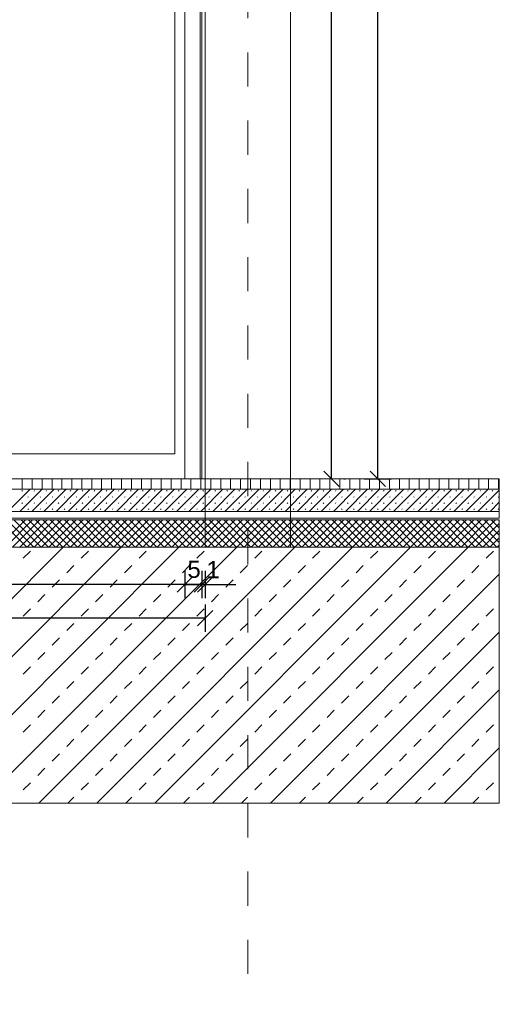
# Model space of a CAD drawing. Header units: metres. Extents: x 69 to 122.5, y -21.4 to -4.6.
# Tile 86 of 250: x 74.2 to 75.6, y -16.8 to -13.9. Entities that reach past the tile are written whole.
import ezdxf

# ---------------------------------------------------------------- set-up
doc = ezdxf.new("R2010")
doc.units = ezdxf.units.M
doc.header["$LTSCALE"] = 0.02
doc.linetypes.add('Dash Style-25', pattern=[1.2, 0.4, -0.8])
doc.layers.get('0').update_dxf_attribs({"lineweight": 25})
for name, color, linetype, lineweight in [('013_Beton und Stahlbetonarbeiten-330 Außenwände', 7, 'Continuous', 25), ('013_Beton und Stahlbetonarbeiten-allg.', 7, 'Continuous', 13), ('025_Estricharbeiten-320 Dämmung', 7, 'Continuous', 9), ('025_Estricharbeiten-320 Estrich', 7, 'Continuous', 9), ('025_Estricharbeiten-320 FbHz', 7, 'Continuous', 9), ('028_Parkettarbeiten-320 Stäbchenparkett', 7, 'Continuous', 9), ('032_Metallarbeiten-Bemassung 1_20', 7, 'Continuous', 9), ('032_Metallarbeiten-Fenster', 7, 'Continuous', 5), ('Keine', 7, 'Continuous', 9)]:
    doc.layers.add(name, color=color, linetype=linetype, lineweight=lineweight)
doc.styles.add('Arial', font='arial.ttf')

msp = doc.modelspace()

# ---------------------------------------------------------------- linework, layer by layer
at = {"color": 0, "linetype": 'ByBlock', "lineweight": -2}
for p, q in [((75.0651, -15.2109), (75.0651, -15.166)), ((75.2008, -15.2109), (75.2008, -15.166)), ((74.635, -15.5197), (74.5901, -15.5197)), ((74.635, -15.5197), (74.6799, -15.5197)), ((74.685, -15.5197), (74.6401, -15.5197)), ((74.685, -15.5197), (74.6401, -15.5197)), ((74.695, -15.5197), (74.7399, -15.5197)), ((74.695, -15.6188), (74.6501, -15.6188))]:
    msp.add_line(p, q, dxfattribs=at)
at = {"color": 0, "linetype": 'Continuous', "lineweight": 15}
for p, q in [((75.0876, -15.2334), (75.0427, -15.1885)), ((75.2232, -15.2334), (75.1783, -15.1885)), ((74.6575, -15.4972), (74.6125, -15.5421)), ((74.6125, -15.5421), (74.6575, -15.4972)), ((74.7075, -15.4972), (74.6625, -15.5421)), ((74.7075, -15.4972), (74.6625, -15.5421)), ((74.6725, -15.5421), (74.7175, -15.4972)), ((74.7175, -15.5964), (74.6725, -15.6413))]:
    msp.add_line(p, q, dxfattribs=at)
at = {"layer": '013_Beton und Stahlbetonarbeiten-330 Außenwände', "lineweight": 18}
msp.add_lwpolyline([(75.5575, -11.9609), (71.3946, -11.9609), (71.3946, -12.2109), (71.995, -12.2109), (71.995, -15.4109), (72.245, -15.4109), (72.245, -12.2109), (74.695, -12.2109), (74.695, -15.4109), (74.945, -15.4109), (74.945, -12.2109), (75.5575, -12.2109)], close=True, dxfattribs=at)
at = {"layer": '013_Beton und Stahlbetonarbeiten-allg.', "color": 251, "linetype": 'Continuous', "lineweight": 5, "true_color": 0x555555}
for p, q in [((74.2785, -15.4109), (73.5285, -16.1609)), ((74.4482, -15.4109), (73.6982, -16.1609)), ((74.6179, -15.4109), (73.8679, -16.1609)), ((74.7876, -15.4109), (74.0376, -16.1609)), ((74.9573, -15.4109), (74.2073, -16.1609)), ((75.127, -15.4109), (74.377, -16.1609)), ((75.2967, -15.4109), (74.5467, -16.1609)), ((75.4664, -15.4109), (74.7164, -16.1609)), ((75.5575, -15.4896), (74.8862, -16.1609)), ((75.5575, -15.6593), (75.0559, -16.1609)), ((75.5575, -15.829), (75.2256, -16.1609)), ((75.5575, -15.9987), (75.3953, -16.1609))]:
    msp.add_line(p, q, dxfattribs=at)
at = {"layer": '013_Beton und Stahlbetonarbeiten-allg.', "color": 251, "linetype": 'Continuous', "lineweight": 9, "true_color": 0x555555}
for p, q in [((74.1614, -15.4432), (74.1826, -15.422)), ((74.3311, -15.4432), (74.3523, -15.422)), ((74.5008, -15.4432), (74.522, -15.422)), ((74.6705, -15.4432), (74.6917, -15.422)), ((74.8402, -15.4432), (74.8614, -15.422)), ((75.0099, -15.4432), (75.0311, -15.422)), ((75.1796, -15.4432), (75.2008, -15.422)), ((75.3493, -15.4432), (75.3705, -15.422)), ((75.519, -15.4432), (75.5402, -15.422)), ((74.2886, -15.4856), (74.3099, -15.4644)), ((74.4583, -15.4856), (74.4796, -15.4644)), ((74.628, -15.4856), (74.6493, -15.4644)), ((74.7978, -15.4856), (74.819, -15.4644)), ((74.9675, -15.4856), (74.9887, -15.4644)), ((75.1372, -15.4856), (75.1584, -15.4644)), ((75.3069, -15.4856), (75.3281, -15.4644)), ((75.4766, -15.4856), (75.4978, -15.4644)), ((74.2462, -15.5281), (74.2674, -15.5069)), ((74.4159, -15.5281), (74.4371, -15.5069)), ((74.5856, -15.5281), (74.6068, -15.5069)), ((74.7553, -15.5281), (74.7765, -15.5069)), ((74.925, -15.5281), (74.9462, -15.5069)), ((75.0947, -15.5281), (75.116, -15.5069)), ((75.2644, -15.5281), (75.2857, -15.5069)), ((75.4342, -15.5281), (75.4554, -15.5069)), ((74.2038, -15.5705), (74.225, -15.5493)), ((74.3735, -15.5705), (74.3947, -15.5493)), ((74.5432, -15.5705), (74.5644, -15.5493)), ((74.7129, -15.5705), (74.7341, -15.5493)), ((74.8826, -15.5705), (74.9038, -15.5493)), ((75.0523, -15.5705), (75.0735, -15.5493)), ((75.222, -15.5705), (75.2432, -15.5493)), ((75.3917, -15.5705), (75.4129, -15.5493)), ((74.1614, -15.6129), (74.1826, -15.5917)), ((74.3311, -15.6129), (74.3523, -15.5917)), ((74.5008, -15.6129), (74.522, -15.5917)), ((74.6705, -15.6129), (74.6917, -15.5917)), ((74.8402, -15.6129), (74.8614, -15.5917)), ((75.0099, -15.6129), (75.0311, -15.5917)), ((75.1796, -15.6129), (75.2008, -15.5917)), ((75.3493, -15.6129), (75.3705, -15.5917)), ((75.519, -15.6129), (75.5402, -15.5917)), ((74.2886, -15.6553), (74.3099, -15.6341)), ((74.4583, -15.6553), (74.4796, -15.6341)), ((74.628, -15.6553), (74.6493, -15.6341)), ((74.7978, -15.6553), (74.819, -15.6341)), ((74.9675, -15.6553), (74.9887, -15.6341)), ((75.1372, -15.6553), (75.1584, -15.6341)), ((75.3069, -15.6553), (75.3281, -15.6341)), ((75.4766, -15.6553), (75.4978, -15.6341)), ((74.2462, -15.6978), (74.2674, -15.6766)), ((74.4159, -15.6978), (74.4371, -15.6766)), ((74.5856, -15.6978), (74.6068, -15.6766)), ((74.7553, -15.6978), (74.7765, -15.6766)), ((74.925, -15.6978), (74.9462, -15.6766)), ((75.0947, -15.6978), (75.116, -15.6766)), ((75.2644, -15.6978), (75.2857, -15.6766)), ((75.4342, -15.6978), (75.4554, -15.6766)), ((74.2038, -15.7402), (74.225, -15.719)), ((74.3735, -15.7402), (74.3947, -15.719)), ((74.5432, -15.7402), (74.5644, -15.719)), ((74.7129, -15.7402), (74.7341, -15.719)), ((74.8826, -15.7402), (74.9038, -15.719)), ((75.0523, -15.7402), (75.0735, -15.719)), ((75.222, -15.7402), (75.2432, -15.719)), ((75.3917, -15.7402), (75.4129, -15.719)), ((74.1614, -15.7826), (74.1826, -15.7614)), ((74.3311, -15.7826), (74.3523, -15.7614)), ((74.5008, -15.7826), (74.522, -15.7614)), ((74.6705, -15.7826), (74.6917, -15.7614)), ((74.8402, -15.7826), (74.8614, -15.7614)), ((75.0099, -15.7826), (75.0311, -15.7614)), ((75.1796, -15.7826), (75.2008, -15.7614)), ((75.3493, -15.7826), (75.3705, -15.7614)), ((75.519, -15.7826), (75.5402, -15.7614)), ((74.2886, -15.825), (74.3099, -15.8038)), ((74.4583, -15.825), (74.4796, -15.8038)), ((74.628, -15.825), (74.6493, -15.8038)), ((74.7978, -15.825), (74.819, -15.8038)), ((74.9675, -15.825), (74.9887, -15.8038)), ((75.1372, -15.825), (75.1584, -15.8038)), ((75.3069, -15.825), (75.3281, -15.8038)), ((75.4766, -15.825), (75.4978, -15.8038)), ((74.2462, -15.8675), (74.2674, -15.8463)), ((74.4159, -15.8675), (74.4371, -15.8463)), ((74.5856, -15.8675), (74.6068, -15.8463)), ((74.7553, -15.8675), (74.7765, -15.8463)), ((74.925, -15.8675), (74.9462, -15.8463)), ((75.0947, -15.8675), (75.116, -15.8463)), ((75.2644, -15.8675), (75.2857, -15.8463)), ((75.4342, -15.8675), (75.4554, -15.8463)), ((74.2038, -15.9099), (74.225, -15.8887)), ((74.3735, -15.9099), (74.3947, -15.8887)), ((74.5432, -15.9099), (74.5644, -15.8887)), ((74.7129, -15.9099), (74.7341, -15.8887)), ((74.8826, -15.9099), (74.9038, -15.8887)), ((75.0523, -15.9099), (75.0735, -15.8887)), ((75.222, -15.9099), (75.2432, -15.8887)), ((75.3917, -15.9099), (75.4129, -15.8887)), ((74.1614, -15.9523), (74.1826, -15.9311)), ((74.3311, -15.9523), (74.3523, -15.9311)), ((74.5008, -15.9523), (74.522, -15.9311)), ((74.6705, -15.9523), (74.6917, -15.9311)), ((74.8402, -15.9523), (74.8614, -15.9311)), ((75.0099, -15.9523), (75.0311, -15.9311)), ((75.1796, -15.9523), (75.2008, -15.9311)), ((75.3493, -15.9523), (75.3705, -15.9311)), ((75.519, -15.9523), (75.5402, -15.9311)), ((74.2886, -15.9948), (74.3099, -15.9735)), ((74.4583, -15.9948), (74.4796, -15.9735)), ((74.628, -15.9948), (74.6493, -15.9735)), ((74.7978, -15.9948), (74.819, -15.9735)), ((74.9675, -15.9948), (74.9887, -15.9735)), ((75.1372, -15.9948), (75.1584, -15.9735)), ((75.3069, -15.9948), (75.3281, -15.9735)), ((75.4766, -15.9948), (75.4978, -15.9735)), ((74.2462, -16.0372), (74.2674, -16.016)), ((74.4159, -16.0372), (74.4371, -16.016)), ((74.5856, -16.0372), (74.6068, -16.016)), ((74.7553, -16.0372), (74.7765, -16.016)), ((74.925, -16.0372), (74.9462, -16.016)), ((75.0947, -16.0372), (75.116, -16.016)), ((75.2644, -16.0372), (75.2857, -16.016)), ((75.4342, -16.0372), (75.4554, -16.016)), ((74.2038, -16.0796), (74.225, -16.0584)), ((74.3735, -16.0796), (74.3947, -16.0584)), ((74.5432, -16.0796), (74.5644, -16.0584)), ((74.7129, -16.0796), (74.7341, -16.0584)), ((74.8826, -16.0796), (74.9038, -16.0584)), ((75.0523, -16.0796), (75.0735, -16.0584)), ((75.222, -16.0796), (75.2432, -16.0584)), ((75.3917, -16.0796), (75.4129, -16.0584)), ((74.1614, -16.122), (74.1826, -16.1008)), ((74.3311, -16.122), (74.3523, -16.1008)), ((74.5008, -16.122), (74.522, -16.1008)), ((74.6705, -16.122), (74.6917, -16.1008)), ((74.8402, -16.122), (74.8614, -16.1008)), ((75.0099, -16.122), (75.0311, -16.1008)), ((75.1796, -16.122), (75.2008, -16.1008)), ((75.3493, -16.122), (75.3705, -16.1008)), ((75.519, -16.122), (75.5402, -16.1008)), ((74.2922, -16.1609), (74.3099, -16.1432)), ((74.4619, -16.1609), (74.4796, -16.1432)), ((74.6316, -16.1609), (74.6493, -16.1432)), ((74.8013, -16.1609), (74.819, -16.1432)), ((74.971, -16.1609), (74.9887, -16.1432)), ((75.1407, -16.1609), (75.1584, -16.1432)), ((75.3104, -16.1609), (75.3281, -16.1432)), ((75.4801, -16.1609), (75.4978, -16.1432))]:
    msp.add_line(p, q, dxfattribs=at)
at = {"layer": '013_Beton und Stahlbetonarbeiten-allg.', "color": 7, "linetype": 'Continuous', "lineweight": 18}
msp.add_lwpolyline([(71.3946, -15.4109), (75.5575, -15.4109), (75.5575, -16.1609), (71.3946, -16.1609)], close=True, dxfattribs=at)
at = {"layer": '025_Estricharbeiten-320 Dämmung', "color": 9, "linetype": 'Continuous', "lineweight": 5, "true_color": 0xb9b9b9}
for p, q in [((74.1676, -15.3309), (74.0876, -15.4109)), ((74.0915, -15.3309), (74.1715, -15.4109)), ((74.1888, -15.3309), (74.1088, -15.4109)), ((74.1127, -15.3309), (74.1927, -15.4109)), ((74.21, -15.3309), (74.13, -15.4109)), ((74.1339, -15.3309), (74.2139, -15.4109)), ((74.2312, -15.3309), (74.1512, -15.4109)), ((74.1551, -15.3309), (74.2351, -15.4109)), ((74.2524, -15.3309), (74.1724, -15.4109)), ((74.1763, -15.3309), (74.2563, -15.4109)), ((74.2737, -15.3309), (74.1937, -15.4109)), ((74.1976, -15.3309), (74.2776, -15.4109)), ((74.2949, -15.3309), (74.2149, -15.4109)), ((74.2188, -15.3309), (74.2988, -15.4109)), ((74.3161, -15.3309), (74.2361, -15.4109)), ((74.24, -15.3309), (74.32, -15.4109)), ((74.3373, -15.3309), (74.2573, -15.4109)), ((74.2612, -15.3309), (74.3412, -15.4109)), ((74.3585, -15.3309), (74.2785, -15.4109)), ((74.2824, -15.3309), (74.3624, -15.4109)), ((74.3797, -15.3309), (74.2997, -15.4109)), ((74.3036, -15.3309), (74.3836, -15.4109)), ((74.4009, -15.3309), (74.3209, -15.4109)), ((74.3248, -15.3309), (74.4048, -15.4109)), ((74.4221, -15.3309), (74.3421, -15.4109)), ((74.346, -15.3309), (74.426, -15.4109)), ((74.4434, -15.3309), (74.3634, -15.4109)), ((74.3673, -15.3309), (74.4473, -15.4109)), ((74.4646, -15.3309), (74.3846, -15.4109)), ((74.3885, -15.3309), (74.4685, -15.4109)), ((74.4858, -15.3309), (74.4058, -15.4109)), ((74.4097, -15.3309), (74.4897, -15.4109)), ((74.507, -15.3309), (74.427, -15.4109)), ((74.4309, -15.3309), (74.5109, -15.4109)), ((74.5282, -15.3309), (74.4482, -15.4109)), ((74.4521, -15.3309), (74.5321, -15.4109)), ((74.5494, -15.3309), (74.4694, -15.4109)), ((74.4733, -15.3309), (74.5533, -15.4109)), ((74.5706, -15.3309), (74.4906, -15.4109)), ((74.4945, -15.3309), (74.5745, -15.4109)), ((74.5919, -15.3309), (74.5119, -15.4109)), ((74.5158, -15.3309), (74.5958, -15.4109)), ((74.6131, -15.3309), (74.5331, -15.4109)), ((74.537, -15.3309), (74.617, -15.4109)), ((74.6343, -15.3309), (74.5543, -15.4109)), ((74.5582, -15.3309), (74.6382, -15.4109)), ((74.6555, -15.3309), (74.5755, -15.4109)), ((74.5794, -15.3309), (74.6594, -15.4109)), ((74.6767, -15.3309), (74.5967, -15.4109)), ((74.6006, -15.3309), (74.6806, -15.4109)), ((74.6979, -15.3309), (74.6179, -15.4109)), ((74.6218, -15.3309), (74.7018, -15.4109)), ((74.7191, -15.3309), (74.6391, -15.4109)), ((74.643, -15.3309), (74.723, -15.4109)), ((74.7403, -15.3309), (74.6603, -15.4109)), ((74.6642, -15.3309), (74.7442, -15.4109)), ((74.7616, -15.3309), (74.6816, -15.4109)), ((74.6855, -15.3309), (74.7655, -15.4109)), ((74.7828, -15.3309), (74.7028, -15.4109)), ((74.7067, -15.3309), (74.7867, -15.4109)), ((74.804, -15.3309), (74.724, -15.4109)), ((74.7279, -15.3309), (74.8079, -15.4109)), ((74.8252, -15.3309), (74.7452, -15.4109)), ((74.7491, -15.3309), (74.8291, -15.4109)), ((74.8464, -15.3309), (74.7664, -15.4109)), ((74.7703, -15.3309), (74.8503, -15.4109)), ((74.8676, -15.3309), (74.7876, -15.4109)), ((74.7915, -15.3309), (74.8715, -15.4109)), ((74.8888, -15.3309), (74.8088, -15.4109)), ((74.8127, -15.3309), (74.8927, -15.4109)), ((74.9101, -15.3309), (74.8301, -15.4109)), ((74.834, -15.3309), (74.914, -15.4109)), ((74.9313, -15.3309), (74.8513, -15.4109)), ((74.8552, -15.3309), (74.9352, -15.4109)), ((74.9525, -15.3309), (74.8725, -15.4109)), ((74.8764, -15.3309), (74.9564, -15.4109)), ((74.9737, -15.3309), (74.8937, -15.4109)), ((74.8976, -15.3309), (74.9776, -15.4109)), ((74.9949, -15.3309), (74.9149, -15.4109)), ((74.9188, -15.3309), (74.9988, -15.4109)), ((75.0161, -15.3309), (74.9361, -15.4109)), ((74.94, -15.3309), (75.02, -15.4109)), ((75.0373, -15.3309), (74.9573, -15.4109)), ((74.9612, -15.3309), (75.0412, -15.4109)), ((75.0585, -15.3309), (74.9785, -15.4109)), ((74.9824, -15.3309), (75.0624, -15.4109)), ((75.0798, -15.3309), (74.9998, -15.4109)), ((75.0037, -15.3309), (75.0837, -15.4109)), ((75.101, -15.3309), (75.021, -15.4109)), ((75.0249, -15.3309), (75.1049, -15.4109)), ((75.1222, -15.3309), (75.0422, -15.4109)), ((75.0461, -15.3309), (75.1261, -15.4109)), ((75.1434, -15.3309), (75.0634, -15.4109)), ((75.0673, -15.3309), (75.1473, -15.4109)), ((75.1646, -15.3309), (75.0846, -15.4109)), ((75.0885, -15.3309), (75.1685, -15.4109)), ((75.1858, -15.3309), (75.1058, -15.4109)), ((75.1097, -15.3309), (75.1897, -15.4109)), ((75.207, -15.3309), (75.127, -15.4109)), ((75.1309, -15.3309), (75.2109, -15.4109)), ((75.2283, -15.3309), (75.1483, -15.4109)), ((75.1521, -15.3309), (75.2321, -15.4109)), ((75.2495, -15.3309), (75.1695, -15.4109)), ((75.1734, -15.3309), (75.2534, -15.4109)), ((75.2707, -15.3309), (75.1907, -15.4109)), ((75.1946, -15.3309), (75.2746, -15.4109)), ((75.2919, -15.3309), (75.2119, -15.4109)), ((75.2158, -15.3309), (75.2958, -15.4109)), ((75.3131, -15.3309), (75.2331, -15.4109)), ((75.237, -15.3309), (75.317, -15.4109)), ((75.3343, -15.3309), (75.2543, -15.4109)), ((75.2582, -15.3309), (75.3382, -15.4109)), ((75.3555, -15.3309), (75.2755, -15.4109)), ((75.2794, -15.3309), (75.3594, -15.4109)), ((75.3767, -15.3309), (75.2967, -15.4109)), ((75.3006, -15.3309), (75.3806, -15.4109)), ((75.398, -15.3309), (75.318, -15.4109)), ((75.3219, -15.3309), (75.4019, -15.4109)), ((75.4192, -15.3309), (75.3392, -15.4109)), ((75.3431, -15.3309), (75.4231, -15.4109)), ((75.4404, -15.3309), (75.3604, -15.4109)), ((75.3643, -15.3309), (75.4443, -15.4109)), ((75.4616, -15.3309), (75.3816, -15.4109)), ((75.3855, -15.3309), (75.4655, -15.4109)), ((75.4828, -15.3309), (75.4028, -15.4109)), ((75.4067, -15.3309), (75.4867, -15.4109)), ((75.504, -15.3309), (75.424, -15.4109)), ((75.4279, -15.3309), (75.5079, -15.4109)), ((75.5252, -15.3309), (75.4452, -15.4109)), ((75.4491, -15.3309), (75.5291, -15.4109)), ((75.5464, -15.3309), (75.4664, -15.4109)), ((75.4703, -15.3309), (75.5503, -15.4109)), ((75.5575, -15.3411), (75.4877, -15.4109)), ((75.4916, -15.3309), (75.5575, -15.3969)), ((75.5128, -15.3309), (75.5575, -15.3756)), ((75.534, -15.3309), (75.5575, -15.3544)), ((75.5552, -15.3309), (75.5575, -15.3332)), ((75.5575, -15.3623), (75.5089, -15.4109)), ((75.5575, -15.3835), (75.5301, -15.4109)), ((75.5575, -15.4047), (75.5513, -15.4109))]:
    msp.add_line(p, q, dxfattribs=at)
at = {"layer": '025_Estricharbeiten-320 Dämmung'}
msp.add_lwpolyline([(71.3946, -15.3309), (71.3946, -15.4109), (75.5575, -15.4109), (75.5575, -15.3309)], close=True, dxfattribs=at)
at = {"layer": '025_Estricharbeiten-320 Estrich', "color": 251, "linetype": 'Continuous', "lineweight": 9, "true_color": 0x555555}
for p, q in [((74.1161, -15.3059), (74.1811, -15.2409)), ((74.1514, -15.3059), (74.2164, -15.2409)), ((74.1574, -15.2469), (74.1592, -15.2451)), ((74.1868, -15.3059), (74.2518, -15.2409)), ((74.1928, -15.2469), (74.1945, -15.2451)), ((74.2221, -15.3059), (74.2871, -15.2409)), ((74.2281, -15.2469), (74.2299, -15.2451)), ((74.2575, -15.3059), (74.3225, -15.2409)), ((74.2635, -15.2469), (74.2652, -15.2451)), ((74.2928, -15.3059), (74.3578, -15.2409)), ((74.2988, -15.2469), (74.3006, -15.2451)), ((74.3282, -15.3059), (74.3932, -15.2409)), ((74.3342, -15.2469), (74.3359, -15.2451)), ((74.3636, -15.3059), (74.4286, -15.2409)), ((74.3695, -15.2469), (74.3713, -15.2451)), ((74.3989, -15.3059), (74.4639, -15.2409)), ((74.4049, -15.2469), (74.4067, -15.2451)), ((74.4343, -15.3059), (74.4993, -15.2409)), ((74.4402, -15.2469), (74.442, -15.2451)), ((74.4696, -15.3059), (74.5346, -15.2409)), ((74.4756, -15.2469), (74.4774, -15.2451)), ((74.505, -15.3059), (74.57, -15.2409)), ((74.511, -15.2469), (74.5127, -15.2451)), ((74.5403, -15.3059), (74.6053, -15.2409)), ((74.5463, -15.2469), (74.5481, -15.2451)), ((74.5757, -15.3059), (74.6407, -15.2409)), ((74.5817, -15.2469), (74.5834, -15.2451)), ((74.611, -15.3059), (74.676, -15.2409)), ((74.617, -15.2469), (74.6188, -15.2451)), ((74.6464, -15.3059), (74.7114, -15.2409)), ((74.6524, -15.2469), (74.6541, -15.2451)), ((74.6818, -15.3059), (74.7468, -15.2409)), ((74.6877, -15.2469), (74.6895, -15.2451)), ((74.7171, -15.3059), (74.7821, -15.2409)), ((74.7231, -15.2469), (74.7249, -15.2451)), ((74.7525, -15.3059), (74.8175, -15.2409)), ((74.7584, -15.2469), (74.7602, -15.2451)), ((74.7878, -15.3059), (74.8528, -15.2409)), ((74.7938, -15.2469), (74.7956, -15.2451)), ((74.8232, -15.3059), (74.8882, -15.2409)), ((74.8292, -15.2469), (74.8309, -15.2451)), ((74.8585, -15.3059), (74.9235, -15.2409)), ((74.8645, -15.2469), (74.8663, -15.2451)), ((74.8939, -15.3059), (74.9589, -15.2409)), ((74.8999, -15.2469), (74.9016, -15.2451)), ((74.9292, -15.3059), (74.9942, -15.2409)), ((74.9352, -15.2469), (74.937, -15.2451)), ((74.9646, -15.3059), (75.0296, -15.2409)), ((74.9706, -15.2469), (74.9723, -15.2451)), ((74.9999, -15.3059), (75.0649, -15.2409)), ((75.0059, -15.2469), (75.0077, -15.2451)), ((75.0353, -15.3059), (75.1003, -15.2409)), ((75.0413, -15.2469), (75.0431, -15.2451)), ((75.0707, -15.3059), (75.1357, -15.2409)), ((75.0766, -15.2469), (75.0784, -15.2451)), ((75.106, -15.3059), (75.171, -15.2409)), ((75.112, -15.2469), (75.1138, -15.2451)), ((75.1414, -15.3059), (75.2064, -15.2409)), ((75.1474, -15.2469), (75.1491, -15.2451)), ((75.1767, -15.3059), (75.2417, -15.2409)), ((75.1827, -15.2469), (75.1845, -15.2451)), ((75.2121, -15.3059), (75.2771, -15.2409)), ((75.2181, -15.2469), (75.2198, -15.2451)), ((75.2474, -15.3059), (75.3124, -15.2409)), ((75.2534, -15.2469), (75.2552, -15.2451)), ((75.2828, -15.3059), (75.3478, -15.2409)), ((75.2888, -15.2469), (75.2905, -15.2451)), ((75.3181, -15.3059), (75.3831, -15.2409)), ((75.3241, -15.2469), (75.3259, -15.2451)), ((75.3535, -15.3059), (75.4185, -15.2409)), ((75.3595, -15.2469), (75.3613, -15.2451)), ((75.3889, -15.3059), (75.4539, -15.2409)), ((75.3948, -15.2469), (75.3966, -15.2451)), ((75.4242, -15.3059), (75.4892, -15.2409)), ((75.4302, -15.2469), (75.432, -15.2451)), ((75.4596, -15.3059), (75.5246, -15.2409)), ((75.4656, -15.2469), (75.4673, -15.2451)), ((75.4949, -15.3059), (75.5575, -15.2433)), ((75.5009, -15.2469), (75.5027, -15.2451)), ((75.5363, -15.2469), (75.538, -15.2451)), ((74.1574, -15.2823), (74.1592, -15.2805)), ((74.1751, -15.2646), (74.1769, -15.2628)), ((74.1928, -15.2823), (74.1945, -15.2805)), ((74.2104, -15.2646), (74.2122, -15.2628)), ((74.2281, -15.2823), (74.2299, -15.2805)), ((74.2458, -15.2646), (74.2476, -15.2628)), ((74.2635, -15.2823), (74.2652, -15.2805)), ((74.2811, -15.2646), (74.2829, -15.2628)), ((74.2988, -15.2823), (74.3006, -15.2805)), ((74.3165, -15.2646), (74.3183, -15.2628)), ((74.3342, -15.2823), (74.3359, -15.2805)), ((74.3519, -15.2646), (74.3536, -15.2628)), ((74.3695, -15.2823), (74.3713, -15.2805)), ((74.3872, -15.2646), (74.389, -15.2628)), ((74.4049, -15.2823), (74.4067, -15.2805)), ((74.4226, -15.2646), (74.4243, -15.2628)), ((74.4402, -15.2823), (74.442, -15.2805)), ((74.4579, -15.2646), (74.4597, -15.2628)), ((74.4756, -15.2823), (74.4774, -15.2805)), ((74.4933, -15.2646), (74.495, -15.2628)), ((74.511, -15.2823), (74.5127, -15.2805)), ((74.5286, -15.2646), (74.5304, -15.2628)), ((74.5463, -15.2823), (74.5481, -15.2805)), ((74.564, -15.2646), (74.5658, -15.2628)), ((74.5817, -15.2823), (74.5834, -15.2805)), ((74.5993, -15.2646), (74.6011, -15.2628)), ((74.617, -15.2823), (74.6188, -15.2805)), ((74.6347, -15.2646), (74.6365, -15.2628)), ((74.6524, -15.2823), (74.6541, -15.2805)), ((74.6701, -15.2646), (74.6718, -15.2628)), ((74.6877, -15.2823), (74.6895, -15.2805)), ((74.7054, -15.2646), (74.7072, -15.2628)), ((74.7231, -15.2823), (74.7249, -15.2805)), ((74.7408, -15.2646), (74.7425, -15.2628)), ((74.7584, -15.2823), (74.7602, -15.2805)), ((74.7761, -15.2646), (74.7779, -15.2628)), ((74.7938, -15.2823), (74.7956, -15.2805)), ((74.8115, -15.2646), (74.8132, -15.2628)), ((74.8292, -15.2823), (74.8309, -15.2805)), ((74.8468, -15.2646), (74.8486, -15.2628)), ((74.8645, -15.2823), (74.8663, -15.2805)), ((74.8822, -15.2646), (74.884, -15.2628)), ((74.8999, -15.2823), (74.9016, -15.2805)), ((74.9175, -15.2646), (74.9193, -15.2628)), ((74.9352, -15.2823), (74.937, -15.2805)), ((74.9529, -15.2646), (74.9547, -15.2628)), ((74.9706, -15.2823), (74.9723, -15.2805)), ((74.9883, -15.2646), (74.99, -15.2628)), ((75.0059, -15.2823), (75.0077, -15.2805)), ((75.0236, -15.2646), (75.0254, -15.2628)), ((75.0413, -15.2823), (75.0431, -15.2805)), ((75.059, -15.2646), (75.0607, -15.2628)), ((75.0766, -15.2823), (75.0784, -15.2805)), ((75.0943, -15.2646), (75.0961, -15.2628)), ((75.112, -15.2823), (75.1138, -15.2805)), ((75.1297, -15.2646), (75.1314, -15.2628)), ((75.1474, -15.2823), (75.1491, -15.2805)), ((75.165, -15.2646), (75.1668, -15.2628)), ((75.1827, -15.2823), (75.1845, -15.2805)), ((75.2004, -15.2646), (75.2022, -15.2628)), ((75.2181, -15.2823), (75.2198, -15.2805)), ((75.2357, -15.2646), (75.2375, -15.2628)), ((75.2534, -15.2823), (75.2552, -15.2805)), ((75.2711, -15.2646), (75.2729, -15.2628)), ((75.2888, -15.2823), (75.2905, -15.2805)), ((75.3065, -15.2646), (75.3082, -15.2628)), ((75.3241, -15.2823), (75.3259, -15.2805)), ((75.3418, -15.2646), (75.3436, -15.2628)), ((75.3595, -15.2823), (75.3613, -15.2805)), ((75.3772, -15.2646), (75.3789, -15.2628)), ((75.3948, -15.2823), (75.3966, -15.2805)), ((75.4125, -15.2646), (75.4143, -15.2628)), ((75.4302, -15.2823), (75.432, -15.2805)), ((75.4479, -15.2646), (75.4496, -15.2628)), ((75.4656, -15.2823), (75.4673, -15.2805)), ((75.4832, -15.2646), (75.485, -15.2628)), ((75.5009, -15.2823), (75.5027, -15.2805)), ((75.5186, -15.2646), (75.5204, -15.2628)), ((75.5303, -15.3059), (75.5575, -15.2787)), ((75.5363, -15.2823), (75.538, -15.2805)), ((75.5539, -15.2646), (75.5557, -15.2628)), ((74.1751, -15.2999), (74.1769, -15.2982)), ((74.2104, -15.2999), (74.2122, -15.2982)), ((74.2458, -15.2999), (74.2476, -15.2982)), ((74.2811, -15.2999), (74.2829, -15.2982)), ((74.3165, -15.2999), (74.3183, -15.2982)), ((74.3519, -15.2999), (74.3536, -15.2982)), ((74.3872, -15.2999), (74.389, -15.2982)), ((74.4226, -15.2999), (74.4243, -15.2982)), ((74.4579, -15.2999), (74.4597, -15.2982)), ((74.4933, -15.2999), (74.495, -15.2982)), ((74.5286, -15.2999), (74.5304, -15.2982)), ((74.564, -15.2999), (74.5658, -15.2982)), ((74.5993, -15.2999), (74.6011, -15.2982)), ((74.6347, -15.2999), (74.6365, -15.2982)), ((74.6701, -15.2999), (74.6718, -15.2982)), ((74.7054, -15.2999), (74.7072, -15.2982)), ((74.7408, -15.2999), (74.7425, -15.2982)), ((74.7761, -15.2999), (74.7779, -15.2982)), ((74.8115, -15.2999), (74.8132, -15.2982)), ((74.8468, -15.2999), (74.8486, -15.2982)), ((74.8822, -15.2999), (74.884, -15.2982)), ((74.9175, -15.2999), (74.9193, -15.2982)), ((74.9529, -15.2999), (74.9547, -15.2982)), ((74.9883, -15.2999), (74.99, -15.2982)), ((75.0236, -15.2999), (75.0254, -15.2982)), ((75.059, -15.2999), (75.0607, -15.2982)), ((75.0943, -15.2999), (75.0961, -15.2982)), ((75.1297, -15.2999), (75.1314, -15.2982)), ((75.165, -15.2999), (75.1668, -15.2982)), ((75.2004, -15.2999), (75.2022, -15.2982)), ((75.2357, -15.2999), (75.2375, -15.2982)), ((75.2711, -15.2999), (75.2729, -15.2982)), ((75.3065, -15.2999), (75.3082, -15.2982)), ((75.3418, -15.2999), (75.3436, -15.2982)), ((75.3772, -15.2999), (75.3789, -15.2982)), ((75.4125, -15.2999), (75.4143, -15.2982)), ((75.4479, -15.2999), (75.4496, -15.2982)), ((75.4832, -15.2999), (75.485, -15.2982)), ((75.5186, -15.2999), (75.5204, -15.2982)), ((75.5539, -15.2999), (75.5557, -15.2982))]:
    msp.add_line(p, q, dxfattribs=at)
at = {"layer": '025_Estricharbeiten-320 Estrich'}
msp.add_lwpolyline([(71.3946, -15.2409), (71.3946, -15.3059), (75.5575, -15.3059), (75.5575, -15.2409)], close=True, dxfattribs=at)
at = {"layer": '025_Estricharbeiten-320 FbHz'}
msp.add_lwpolyline([(71.3946, -15.3059), (71.3946, -15.3259), (75.5575, -15.3259), (75.5575, -15.3059)], close=True, dxfattribs=at)
at = {"layer": '028_Parkettarbeiten-320 Stäbchenparkett', "color": 27, "linetype": 'Continuous', "lineweight": 5, "true_color": 0x7f532a}
for p, q in [((74.1583, -15.2409), (74.1583, -15.2109)), ((74.1874, -15.2409), (74.1874, -15.2109)), ((74.2165, -15.2409), (74.2165, -15.2109)), ((74.2456, -15.2409), (74.2456, -15.2109)), ((74.2747, -15.2409), (74.2747, -15.2109)), ((74.3038, -15.2409), (74.3038, -15.2109)), ((74.3329, -15.2409), (74.3329, -15.2109)), ((74.362, -15.2409), (74.362, -15.2109)), ((74.3911, -15.2409), (74.3911, -15.2109)), ((74.4202, -15.2409), (74.4202, -15.2109)), ((74.4493, -15.2409), (74.4493, -15.2109)), ((74.4785, -15.2409), (74.4785, -15.2109)), ((74.5076, -15.2409), (74.5076, -15.2109)), ((74.5367, -15.2409), (74.5367, -15.2109)), ((74.5658, -15.2409), (74.5658, -15.2109)), ((74.5949, -15.2409), (74.5949, -15.2109)), ((74.624, -15.2409), (74.624, -15.2109)), ((74.6531, -15.2409), (74.6531, -15.2109)), ((74.6822, -15.2409), (74.6822, -15.2109)), ((74.7113, -15.2409), (74.7113, -15.2109)), ((74.7404, -15.2409), (74.7404, -15.2109)), ((74.7695, -15.2409), (74.7695, -15.2109)), ((74.7986, -15.2409), (74.7986, -15.2109)), ((74.8277, -15.2409), (74.8277, -15.2109)), ((74.8568, -15.2409), (74.8568, -15.2109)), ((74.8859, -15.2409), (74.8859, -15.2109)), ((74.915, -15.2409), (74.915, -15.2109)), ((74.9441, -15.2409), (74.9441, -15.2109)), ((74.9732, -15.2409), (74.9732, -15.2109)), ((75.0023, -15.2409), (75.0023, -15.2109)), ((75.0314, -15.2409), (75.0314, -15.2109)), ((75.0605, -15.2409), (75.0605, -15.2109)), ((75.0896, -15.2409), (75.0896, -15.2109)), ((75.1188, -15.2409), (75.1188, -15.2109)), ((75.1479, -15.2409), (75.1479, -15.2109)), ((75.177, -15.2409), (75.177, -15.2109)), ((75.2061, -15.2409), (75.2061, -15.2109)), ((75.2352, -15.2409), (75.2352, -15.2109)), ((75.2643, -15.2409), (75.2643, -15.2109)), ((75.2934, -15.2409), (75.2934, -15.2109)), ((75.3225, -15.2409), (75.3225, -15.2109)), ((75.3516, -15.2409), (75.3516, -15.2109)), ((75.3807, -15.2409), (75.3807, -15.2109)), ((75.4098, -15.2409), (75.4098, -15.2109)), ((75.4389, -15.2409), (75.4389, -15.2109)), ((75.468, -15.2409), (75.468, -15.2109)), ((75.4971, -15.2409), (75.4971, -15.2109)), ((75.5262, -15.2409), (75.5262, -15.2109)), ((75.5553, -15.2409), (75.5553, -15.2109))]:
    msp.add_line(p, q, dxfattribs=at)
at = {"layer": '028_Parkettarbeiten-320 Stäbchenparkett'}
msp.add_lwpolyline([(71.3946, -15.2109), (71.3946, -15.2409), (75.5575, -15.2409), (75.5575, -15.2109)], close=True, dxfattribs=at)
at = {"layer": '032_Metallarbeiten-Bemassung 1_20', "color": 0, "lineweight": -2}
for p, q in [((75.2008, -15.166), (75.2008, -12.2558)), ((75.0651, -15.166), (75.0651, -12.3163)), ((75.1017, -15.2109), (75.1051, -15.2109)), ((75.1608, -15.2109), (75.2408, -15.2109)), ((74.635, -15.4797), (74.635, -15.5597)), ((74.635, -15.4797), (74.635, -15.5597)), ((74.685, -15.4797), (74.685, -15.5597)), ((74.685, -15.4797), (74.685, -15.5597)), ((74.695, -15.4797), (74.695, -15.5597)), ((74.5901, -15.5197), (72.3499, -15.5197)), ((74.6401, -15.5197), (74.5952, -15.5197)), ((74.6401, -15.5197), (74.6799, -15.5197)), ((74.695, -15.5197), (74.685, -15.5197)), ((74.7399, -15.5197), (74.7848, -15.5197)), ((74.695, -15.5788), (74.695, -15.6588)), ((74.6501, -15.6188), (72.2899, -15.6188))]:
    msp.add_line(p, q, dxfattribs=at)
at = {"layer": '032_Metallarbeiten-Fenster', "color": 8, "linetype": 'Dash Style-25', "lineweight": 9, "true_color": 0x808080}
msp.add_line((74.82, -5.9611), (74.82, -16.75), dxfattribs=at)
at = {"layer": '032_Metallarbeiten-Fenster', "color": 7, "linetype": 'Continuous', "lineweight": 9}
msp.add_lwpolyline([(72.245, -12.2109), (72.245, -15.2109), (72.255, -15.2109), (72.255, -12.2211), (74.685, -12.2211), (74.685, -15.2109), (74.695, -15.2109), (74.695, -12.2109)], close=True, dxfattribs=at)
at = {"layer": '032_Metallarbeiten-Fenster', "color": 7, "linetype": 'Continuous', "lineweight": 18}
msp.add_lwpolyline([(72.2602, -15.2109), (72.2602, -12.2259), (74.6802, -12.2259), (74.6802, -15.2109), (72.334, -15.2109), (72.334, -15.1369), (74.6062, -15.1369), (74.6062, -12.2999), (72.3342, -12.2999), (72.334, -15.2109)], close=True, dxfattribs=at)
at = {"layer": '032_Metallarbeiten-Fenster'}
msp.add_lwpolyline([(73.5172, -12.2999), (74.6062, -12.2999), (74.6062, -15.1369), (73.5172, -15.1369)], close=True, dxfattribs=at)
at = {"layer": 'Defpoints', "color": 0, "lineweight": 0}
for p, q in [((74.695, -14.7109), (74.695, -14.7109)), ((74.635, -15.0711), (74.635, -15.0711)), ((74.635, -15.0711), (74.635, -15.0711)), ((74.685, -15.1214), (74.685, -15.1214)), ((74.685, -15.1214), (74.685, -15.1214)), ((74.695, -15.1311), (74.695, -15.1311)), ((74.9017, -15.2109), (74.9017, -15.2109)), ((74.945, -15.2109), (74.945, -15.2109)), ((74.635, -15.5197), (74.635, -15.5197)), ((74.685, -15.5197), (74.685, -15.5197))]:
    msp.add_line(p, q, dxfattribs=at)
at = {"layer": 'Keine', "color": 8, "linetype": 'Continuous', "lineweight": 13, "true_color": 0x808080}
msp.add_lwpolyline([(74.635, -12.2714), (74.635, -15.2109), (74.685, -15.2109), (74.685, -12.2211)], close=True, dxfattribs=at)

# ---------------------------------------------------------------- texts
at = {"layer": '032_Metallarbeiten-Bemassung 1_20', "color": 0, "lineweight": 13, "char_height": 0.0504, "attachment_point": 7, "style": 'Arial'}
for s, insert in [('5', (74.6426, -15.5014)), ('1', (74.6984, -15.5018))]:
    msp.add_mtext(s, dxfattribs=dict(at, insert=insert))

doc.saveas('drawing.dxf')
